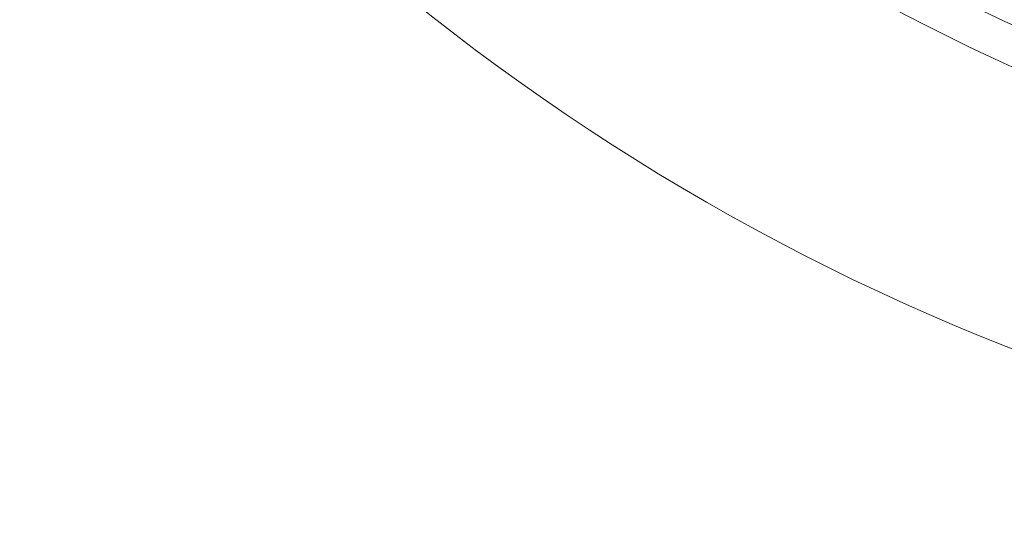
# Model space of a CAD drawing. Header units: inches. Extents: x 382808 to 408593, y -18409 to -9482.
# Tile 30 of 88: x 399250.321 to 399251.801, y -17221.017 to -17220.252. Entities that reach past the tile are written whole.
import ezdxf

# ---------------------------------------------------------------- set-up
doc = ezdxf.new("R2010")
doc.units = ezdxf.units.IN
doc.header["$LTSCALE"] = 2
doc.header["$MEASUREMENT"] = 0
doc.layers.add('!!!LOZAMET_Nr_pióra__9', color=220, linetype='CONTINUOUS', lineweight=0)

msp = doc.modelspace()

# ---------------------------------------------------------------- linework, layer by layer
at = {"layer": '!!!LOZAMET_Nr_pióra__9', "color": 7, "linetype": 'Continuous', "lineweight": 0}
for radius in [3.435, 2.9873]:
    msp.add_circle((399253.0629, -17217.5457), radius, dxfattribs=at)
for radius, start, end in [(4.8, 246.5703, 113.4297), (4.75, 191.4482, 168.5518), (3.045, 185.3512, 174.6488)]:
    msp.add_arc((399253.0629, -17217.5457), radius, start, end, dxfattribs=at)

doc.saveas('drawing.dxf')
